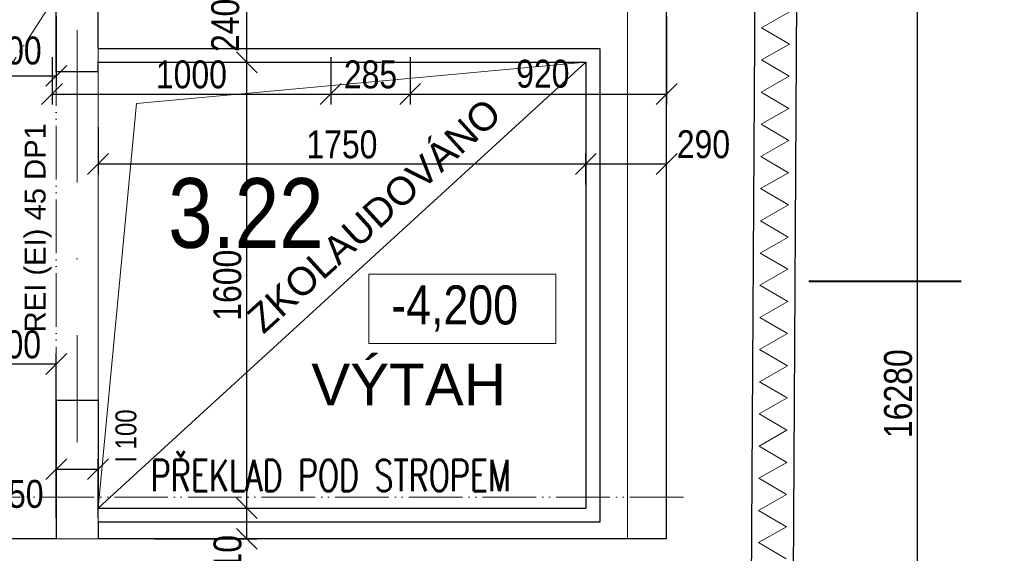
# Model space of a CAD drawing. Header units: millimetres. Extents: x -300958 to -108039, y 30118 to 292543.
# Tile 147 of 256: x -219364 to -215831, y 145718 to 147633. Entities that reach past the tile are written whole.
import ezdxf
from ezdxf.enums import TextEntityAlignment as Align

# ---------------------------------------------------------------- set-up
doc = ezdxf.new("R2010")
doc.units = ezdxf.units.MM
doc.header["$MEASUREMENT"] = 0
for name, pattern in [('ACAD_ISO05W100', [33, 24, -3, 0, -3, 0, -3]), ('DGN Style 4', [1094.119168, 546.717885, -273.358943, 0.683397, -273.358943]), ('DGN Style 6', [1299.821772, 0.683397, -273.358943, 478.37815, -273.358943, 0.683397, -273.358943])]:
    doc.linetypes.add(name, pattern=pattern)
doc.layers.get('0').update_dxf_attribs({"lineweight": 13})
doc.layers.get('Defpoints').update_dxf_attribs({"color": 3, "lineweight": 13})
for name, color, linetype, lineweight in [('dims', 7, 'Continuous', 9), ('dvere', 7, 'Continuous', 9), ('ETAPY', 7, 'Continuous', 0), ('Materiály', 1, 'Continuous', 13), ('navrh', 1, 'Continuous', 9), ('OCEL', 7, 'Continuous', 13), ('popis', 7, 'Continuous', 9), ('PSV', 7, 'Continuous', 13), ('rez', 7, 'Continuous', 13), ('rost', 6, 'Continuous', 0), ('schody', 7, 'Continuous', 13), ('tenka', 7, 'Continuous', 13), ('texts', 3, 'Continuous', 30), ('výškové kóty', 7, 'Continuous', 13), ('walls', 7, 'Continuous', 13)]:
    doc.layers.add(name, color=color, linetype=linetype, lineweight=lineweight)
doc.styles.add('GENERATED_STYLE_8', font='arial.ttf')
doc.styles.get("Standard").update_dxf_attribs({"font": 'txt.shx'})
doc.styles.add('STYLE-0', font='ARIALN.TTF')
doc.styles.add('Style-Arial', font='arial.ttf')
doc.dimstyles.new('arch', dxfattribs={"dimscale": 50, "dimtxt": 2.5, "dimasz": 2.5, "dimexe": 1.25, "dimexo": 0.9, "dimtad": 1, "dimdec": 0, "dimtxsty": 'STYLE-0', "dimblk": 'ARCHTICK', "dimcen": 2.5, "dimadec": 0, "dimazin": 0, "dimtfac": 1, "dimtdec": 0, "dimtmove": 2, "dimatfit": 3, "dimldrblk": 'ARCHTICK', "dimfxl": 0, "dimarcsym": 0})

# ---------------------------------------------------------------- blocks, each defined once
blk = doc.blocks.new('_ArchTick')
at = {"color": 0, "linetype": 'ByBlock', "flags": 128}
blk.add_lwpolyline([(-0.5, -0.5), (0.5, 0.5)], dxfattribs=at)
blk = doc.blocks.new('*D56')
at = {"layer": 'Defpoints', "color": 0, "linetype": 'Continuous'}
for p in [(-219082.6, 146020), (-219232.6, 145770), (-219082.6, 145770)]:
    blk.add_point(p, dxfattribs=at)
at = {"layer": 'dims', "color": 0, "linetype": 'Continuous', "lineweight": -2}
for p, q in [((-219232.6, 145845), (-219232.6, 146057.5)), ((-219082.6, 145845), (-219082.6, 146057.5)), ((-219232.6, 146020), (-219082.6, 146020))]:
    blk.add_line(p, q, dxfattribs=at)
at = {"layer": 'dims', "color": 0, "linetype": 'Continuous', "lineweight": -2, "xscale": 75, "yscale": 75, "zscale": 75, "rotation": 180}
blk.add_blockref('_ArchTick', (-219232.6, 146020), dxfattribs=at)
at = {"layer": 'dims', "color": 0, "linetype": 'Continuous', "lineweight": -2, "xscale": 75, "yscale": 75, "zscale": 75}
blk.add_blockref('_ArchTick', (-219082.6, 146020), dxfattribs=at)
at = {"layer": 'dims', "color": 0, "linetype": 'Continuous', "insert": (-219373.7, 145930.6), "char_height": 100, "attachment_point": 5, "style": 'STYLE-0'}
blk.add_mtext('150', dxfattribs=at)
blk = doc.blocks.new('*D59')
at = {"layer": 'Defpoints', "color": 0, "linetype": 'Continuous'}
for p in [(-219082.6, 147322.2), (-217332.6, 147116.1), (-217332.6, 147115.1)]:
    blk.add_point(p, dxfattribs=at)
at = {"layer": 'dims', "color": 0, "linetype": 'Continuous', "lineweight": -2}
for p, q in [((-219082.6, 147247.2), (-219082.6, 147077.6)), ((-219082.6, 147115.1), (-217332.6, 147115.1)), ((-217332.6, 147041.1), (-217332.6, 147077.6))]:
    blk.add_line(p, q, dxfattribs=at)
at = {"layer": 'dims', "color": 0, "linetype": 'Continuous', "lineweight": -2, "xscale": 75, "yscale": 75, "zscale": 75, "rotation": 180}
blk.add_blockref('_ArchTick', (-219082.6, 147115.1), dxfattribs=at)
at = {"layer": 'dims', "color": 0, "linetype": 'Continuous', "lineweight": -2, "xscale": 75, "yscale": 75, "zscale": 75}
blk.add_blockref('_ArchTick', (-217332.6, 147115.1), dxfattribs=at)
at = {"layer": 'dims', "color": 0, "linetype": 'Continuous', "insert": (-218207.6, 147184.9), "char_height": 100, "attachment_point": 5, "style": 'STYLE-0'}
blk.add_mtext('1750', dxfattribs=at)
blk = doc.blocks.new('*D60')
at = {"layer": 'Defpoints', "color": 0, "linetype": 'Continuous'}
for p in [(-219247.6, 147573.2), (-218247.6, 147366.1), (-218247.6, 147366.1)]:
    blk.add_point(p, dxfattribs=at)
at = {"layer": 'dims', "color": 0, "linetype": 'Continuous', "lineweight": -2}
for p, q in [((-219247.6, 147498.2), (-219247.6, 147328.6)), ((-218247.6, 147441.1), (-218247.6, 147403.6)), ((-219247.6, 147366.1), (-218247.6, 147366.1))]:
    blk.add_line(p, q, dxfattribs=at)
at = {"layer": 'dims', "color": 0, "linetype": 'Continuous', "lineweight": -2, "xscale": 75, "yscale": 75, "zscale": 75, "rotation": 180}
blk.add_blockref('_ArchTick', (-219247.6, 147366.1), dxfattribs=at)
at = {"layer": 'dims', "color": 0, "linetype": 'Continuous', "lineweight": -2, "xscale": 75, "yscale": 75, "zscale": 75}
blk.add_blockref('_ArchTick', (-218247.6, 147366.1), dxfattribs=at)
at = {"layer": 'dims', "color": 0, "linetype": 'Continuous', "insert": (-218747.6, 147435.9), "char_height": 100, "attachment_point": 5, "style": 'STYLE-0'}
blk.add_mtext('1000', dxfattribs=at)
blk = doc.blocks.new('*D61')
at = {"layer": 'Defpoints', "color": 0, "linetype": 'Continuous'}
for p in [(-218247.6, 147573.2), (-217962.6, 147366.1), (-217962.6, 147366.1)]:
    blk.add_point(p, dxfattribs=at)
at = {"layer": 'dims', "color": 0, "linetype": 'Continuous', "lineweight": -2}
for p, q in [((-218247.6, 147498.2), (-218247.6, 147328.6)), ((-217962.6, 147441.1), (-217962.6, 147403.6)), ((-218247.6, 147366.1), (-217962.6, 147366.1))]:
    blk.add_line(p, q, dxfattribs=at)
at = {"layer": 'dims', "color": 0, "linetype": 'Continuous', "lineweight": -2, "xscale": 75, "yscale": 75, "zscale": 75, "rotation": 180}
blk.add_blockref('_ArchTick', (-218247.6, 147366.1), dxfattribs=at)
at = {"layer": 'dims', "color": 0, "linetype": 'Continuous', "lineweight": -2, "xscale": 75, "yscale": 75, "zscale": 75}
blk.add_blockref('_ArchTick', (-217962.6, 147366.1), dxfattribs=at)
at = {"layer": 'dims', "color": 0, "linetype": 'Continuous', "insert": (-218105.1, 147435.9), "char_height": 100, "attachment_point": 5, "style": 'STYLE-0'}
blk.add_mtext('285', dxfattribs=at)
blk = doc.blocks.new('*D62')
at = {"layer": 'Defpoints', "color": 0, "linetype": 'Continuous'}
for p in [(-217042.6, 147720), (-217962.6, 147573.2), (-217042.6, 147366.1)]:
    blk.add_point(p, dxfattribs=at)
at = {"layer": 'dims', "color": 0, "linetype": 'Continuous', "lineweight": -2}
for p, q in [((-217042.6, 147645), (-217042.6, 147328.6)), ((-217962.6, 147498.2), (-217962.6, 147328.6)), ((-217962.6, 147366.1), (-217042.6, 147366.1))]:
    blk.add_line(p, q, dxfattribs=at)
at = {"layer": 'dims', "color": 0, "linetype": 'Continuous', "lineweight": -2, "xscale": 75, "yscale": 75, "zscale": 75, "rotation": 180}
blk.add_blockref('_ArchTick', (-217962.6, 147366.1), dxfattribs=at)
at = {"layer": 'dims', "color": 0, "linetype": 'Continuous', "lineweight": -2, "xscale": 75, "yscale": 75, "zscale": 75}
blk.add_blockref('_ArchTick', (-217042.6, 147366.1), dxfattribs=at)
at = {"layer": 'dims', "color": 0, "linetype": 'Continuous', "insert": (-217486.8, 147438.4), "char_height": 100, "attachment_point": 5, "style": 'STYLE-0'}
blk.add_mtext('920', dxfattribs=at)
blk = doc.blocks.new('*D75')
at = {"layer": 'Defpoints', "color": 0, "linetype": 'Continuous'}
for p in [(-219532.6, 146397.3), (-219232.6, 145920), (-219532.6, 145770)]:
    blk.add_point(p, dxfattribs=at)
at = {"layer": 'dims', "color": 0, "linetype": 'Continuous', "lineweight": -2}
for p, q in [((-219532.6, 145845), (-219532.6, 146434.8)), ((-219232.6, 145995), (-219232.6, 146434.8)), ((-219232.6, 146397.3), (-219532.6, 146397.3))]:
    blk.add_line(p, q, dxfattribs=at)
at = {"layer": 'dims', "color": 0, "linetype": 'Continuous', "lineweight": -2, "xscale": 75, "yscale": 75, "zscale": 75, "rotation": 180}
blk.add_blockref('_ArchTick', (-219532.6, 146397.3), dxfattribs=at)
at = {"layer": 'dims', "color": 0, "linetype": 'Continuous', "lineweight": -2, "xscale": 75, "yscale": 75, "zscale": 75}
blk.add_blockref('_ArchTick', (-219232.6, 146397.3), dxfattribs=at)
at = {"layer": 'dims', "color": 0, "linetype": 'Continuous', "insert": (-219382.6, 146467.2), "char_height": 100, "attachment_point": 5, "style": 'STYLE-0'}
blk.add_mtext('300', dxfattribs=at)
blk = doc.blocks.new('*D77')
at = {"layer": 'Defpoints', "color": 0, "linetype": 'Continuous'}
for p in [(-219082.6, 145880), (-218548.6, 145880), (-218954.7, 145770)]:
    blk.add_point(p, dxfattribs=at)
at = {"layer": 'dims', "color": 0, "linetype": 'Continuous', "lineweight": -2}
for p, q in [((-219007.6, 145880), (-218511.1, 145880)), ((-218548.6, 145770), (-218548.6, 145880)), ((-218879.7, 145770), (-218511.1, 145770))]:
    blk.add_line(p, q, dxfattribs=at)
at = {"layer": 'dims', "color": 0, "linetype": 'Continuous', "lineweight": -2, "xscale": 75, "yscale": 75, "zscale": 75}
for p, rotation in [((-218548.6, 145880), 90), ((-218548.6, 145770), 270)]:
    blk.add_blockref('_ArchTick', p, dxfattribs=dict(at, rotation=rotation))
at = {"layer": 'dims', "color": 0, "linetype": 'Continuous', "insert": (-218617.5, 145688.4), "char_height": 100, "attachment_point": 5, "rotation": 90, "style": 'STYLE-0'}
blk.add_mtext('110', dxfattribs=at)
blk = doc.blocks.new('*D87')
at = {"layer": 'Defpoints', "color": 0, "linetype": 'Continuous'}
for p in [(-217042.6, 147115.1), (-217332.6, 146975.1), (-217042.6, 146865.1)]:
    blk.add_point(p, dxfattribs=at)
at = {"layer": 'dims', "color": 0, "linetype": 'Continuous', "lineweight": -2}
for p, q in [((-217332.6, 147050.1), (-217332.6, 147152.6)), ((-217042.6, 146940.1), (-217042.6, 147152.6)), ((-217332.6, 147115.1), (-217042.6, 147115.1))]:
    blk.add_line(p, q, dxfattribs=at)
at = {"layer": 'dims', "color": 0, "linetype": 'Continuous', "lineweight": -2, "xscale": 75, "yscale": 75, "zscale": 75, "rotation": 180}
blk.add_blockref('_ArchTick', (-217332.6, 147115.1), dxfattribs=at)
at = {"layer": 'dims', "color": 0, "linetype": 'Continuous', "lineweight": -2, "xscale": 75, "yscale": 75, "zscale": 75}
blk.add_blockref('_ArchTick', (-217042.6, 147115.1), dxfattribs=at)
at = {"layer": 'dims', "color": 0, "linetype": 'Continuous', "insert": (-216910.4, 147185.4), "char_height": 100, "attachment_point": 5, "style": 'STYLE-0'}
blk.add_mtext('290', dxfattribs=at)
blk = doc.blocks.new('*D88')
at = {"layer": 'Defpoints', "color": 0, "linetype": 'Continuous'}
for p in [(-219082.6, 147480), (-218548.6, 147480), (-219082.6, 145880)]:
    blk.add_point(p, dxfattribs=at)
at = {"layer": 'dims', "color": 0, "linetype": 'Continuous', "lineweight": -2}
for p, q in [((-219007.6, 147480), (-218511.1, 147480)), ((-218548.6, 145880), (-218548.6, 147480)), ((-219007.6, 145880), (-218511.1, 145880))]:
    blk.add_line(p, q, dxfattribs=at)
at = {"layer": 'dims', "color": 0, "linetype": 'Continuous', "lineweight": -2, "xscale": 75, "yscale": 75, "zscale": 75}
for p, rotation in [((-218548.6, 147480), 90), ((-218548.6, 145880), 270)]:
    blk.add_blockref('_ArchTick', p, dxfattribs=dict(at, rotation=rotation))
at = {"layer": 'dims', "color": 0, "linetype": 'Continuous', "insert": (-218618.4, 146680), "char_height": 100, "attachment_point": 5, "rotation": 90, "style": 'STYLE-0'}
blk.add_mtext('1600', dxfattribs=at)
blk = doc.blocks.new('*D89')
at = {"layer": 'Defpoints', "color": 0, "linetype": 'Continuous'}
for p in [(-218887.2, 147720), (-218548.6, 147720), (-219082.6, 147480)]:
    blk.add_point(p, dxfattribs=at)
at = {"layer": 'dims', "color": 0, "linetype": 'Continuous', "lineweight": -2}
for p, q in [((-218812.2, 147720), (-218511.1, 147720)), ((-218548.6, 147480), (-218548.6, 147720)), ((-219007.6, 147480), (-218511.1, 147480))]:
    blk.add_line(p, q, dxfattribs=at)
at = {"layer": 'dims', "color": 0, "linetype": 'Continuous', "lineweight": -2, "xscale": 75, "yscale": 75, "zscale": 75}
for p, rotation in [((-218548.6, 147720), 90), ((-218548.6, 147480), 270)]:
    blk.add_blockref('_ArchTick', p, dxfattribs=dict(at, rotation=rotation))
at = {"layer": 'dims', "color": 0, "linetype": 'Continuous', "insert": (-218625.7, 147612.4), "char_height": 100, "attachment_point": 5, "rotation": 90, "style": 'STYLE-0'}
blk.add_mtext('240', dxfattribs=at)
blk = doc.blocks.new('*D473')
at = {"layer": 'Defpoints', "color": 0, "linetype": 'Continuous'}
for p in [(-216682, 154820), (-216142.1, 154820), (-216682, 138540)]:
    blk.add_point(p, dxfattribs=at)
at = {"layer": 'dims', "color": 0, "linetype": 'Continuous', "lineweight": -2}
for p, q in [((-216607, 154820), (-216104.6, 154820)), ((-216142.1, 138540), (-216142.1, 154820)), ((-216607, 138540), (-216104.6, 138540))]:
    blk.add_line(p, q, dxfattribs=at)
at = {"layer": 'dims', "color": 0, "linetype": 'Continuous', "lineweight": -2, "xscale": 75, "yscale": 75, "zscale": 75}
for p, rotation in [((-216142.1, 154820), 90), ((-216142.1, 138540), 270)]:
    blk.add_blockref('_ArchTick', p, dxfattribs=dict(at, rotation=rotation))
at = {"layer": 'dims', "color": 0, "linetype": 'Continuous', "insert": (-216211.9, 146290.9), "char_height": 100, "attachment_point": 5, "rotation": 90, "style": 'STYLE-0'}
blk.add_mtext('16280', dxfattribs=at)
blk = doc.blocks.new('*U48')
at = {"layer": 'rez', "linetype": 'DGN Style 4', "lineweight": 40}
blk.add_line((-376.1, 573.9), (-376.1, -573.9), dxfattribs=at)
at = {"layer": 'rez', "linetype": 'Continuous', "lineweight": 0, "flags": 128}
blk.add_lwpolyline([(-376.1, -573.9), (376.1, -573.9), (146.2, -463.7)], dxfattribs=at)
blk = doc.blocks.new('*D1700')
at = {"layer": 'Defpoints', "color": 0, "linetype": 'Continuous'}
for p in [(-219532.6, 147720), (-219232.6, 147720), (-219232.6, 147431.2)]:
    blk.add_point(p, dxfattribs=at)
at = {"layer": 'dims', "color": 0, "linetype": 'Continuous', "lineweight": -2}
for p, q in [((-219532.6, 147645), (-219532.6, 147393.7)), ((-219232.6, 147645), (-219232.6, 147393.7)), ((-219532.6, 147431.2), (-219232.6, 147431.2))]:
    blk.add_line(p, q, dxfattribs=at)
at = {"layer": 'dims', "color": 0, "linetype": 'Continuous', "lineweight": -2, "xscale": 75, "yscale": 75, "zscale": 75, "rotation": 180}
blk.add_blockref('_ArchTick', (-219532.6, 147431.2), dxfattribs=at)
at = {"layer": 'dims', "color": 0, "linetype": 'Continuous', "lineweight": -2, "xscale": 75, "yscale": 75, "zscale": 75}
blk.add_blockref('_ArchTick', (-219232.6, 147431.2), dxfattribs=at)
at = {"layer": 'dims', "color": 0, "linetype": 'Continuous', "insert": (-219380.5, 147521.6), "char_height": 100, "attachment_point": 5, "style": 'STYLE-0'}
blk.add_mtext('300', dxfattribs=at)

msp = doc.modelspace()

# ---------------------------------------------------------------- linework, layer by layer
at = {"layer": 'dvere', "linetype": 'ACAD_ISO05W100', "ltscale": 8}
msp.add_line((-219232.6, 146267), (-219232.6, 147447), dxfattribs=at)
at = {"layer": 'dvere', "linetype": 'DGN Style 6'}
msp.add_line((-219082.6, 146267), (-219082.6, 147447), dxfattribs=at)
at = {"layer": 'Materiály', "linetype": 'Continuous', "flags": 128}
for points in [[(-216602.3, 147545.5), (-216701.9, 147603.9), (-216601.6, 147661)], [(-216613.6, 145698), (-216713.3, 145756.4), (-216612.9, 145813.5), (-216712.6, 145871.8), (-216612.2, 145929), (-216711.8, 145987.3), (-216611.5, 146044.4), (-216711.1, 146102.8), (-216610.8, 146159.9), (-216710.4, 146218.2), (-216610.1, 146275.4), (-216709.7, 146333.7), (-216609.4, 146390.8), (-216709, 146449.2), (-216608.7, 146506.3), (-216708.3, 146564.7), (-216607.9, 146621.8), (-216707.6, 146680.1), (-216607.2, 146737.2), (-216706.9, 146795.6), (-216606.5, 146852.7), (-216706.2, 146911.1), (-216605.8, 146968.2), (-216705.5, 147026.5), (-216605.1, 147083.6), (-216704.8, 147142), (-216604.4, 147199.1), (-216704, 147257.5), (-216603.7, 147314.6), (-216703.3, 147372.9), (-216603, 147430), (-216702.6, 147488.4), (-216602.3, 147545.5), (-216602.3, 147545.5)]]:
    msp.add_lwpolyline(points, dxfattribs=at)
at = {"layer": 'navrh', "linetype": 'Continuous', "lineweight": 30}
msp.add_line((-216532.6, 154820), (-216632.6, 138539.1), dxfattribs=at)
at = {"layer": 'OCEL', "linetype": 'DGN Style 4'}
msp.add_line((-219157.6, 147595), (-219157.6, 146117), dxfattribs=at)
at = {"layer": 'rost', "linetype": 'ACAD_ISO05W100', "lineweight": 0, "ltscale": 8}
msp.add_line((-219232.6, 147720), (-220492.6, 145770), dxfattribs=at)
at = {"layer": 'schody', "linetype": 'Continuous', "lineweight": 0}
msp.add_line((-217332.6, 145880), (-217332.6, 147480), dxfattribs=at)
at = {"layer": 'schody', "linetype": 'Continuous', "lineweight": 0, "flags": 128}
msp.add_lwpolyline([(-219082.6, 145880), (-218944.6, 147332.2), (-217332.6, 147480)], dxfattribs=at)
at = {"layer": 'tenka'}
msp.add_line((-217182.6, 145770), (-217182.6, 147720), dxfattribs=at)
at = {"layer": 'tenka', "linetype": 'Continuous'}
for p, q in [((-219082.6, 147480), (-219082.6, 147530)), ((-219082.6, 146267), (-219082.6, 147447)), ((-219082.6, 145880), (-219082.6, 145830)), ((-219082.6, 145770), (-219232.6, 145770))]:
    msp.add_line(p, q, dxfattribs=at)
at = {"layer": 'tenka', "linetype": 'ACAD_ISO05W100', "ltscale": 8, "flags": 128}
msp.add_lwpolyline([(-216982.6, 145920), (-220472.6, 145920), (-220472.6, 145770)], dxfattribs=at)
at = {"layer": 'výškové kóty', "linetype": 'Continuous', "lineweight": 0, "flags": 128}
msp.add_lwpolyline([(-218111.1, 146720.2), (-217440.3, 146720.2), (-217440.3, 146470.7), (-218111.1, 146470.7)], close=True, dxfattribs=at)
at = {"layer": 'walls', "linetype": 'Continuous', "lineweight": 30}
for p, q in [((-219232.6, 147447), (-219232.6, 147720)), ((-219082.6, 147530), (-219082.6, 147720)), ((-217042.6, 145770), (-217042.6, 147720)), ((-219082.6, 147447), (-219082.6, 147480)), ((-219082.6, 147480), (-217332.6, 147480)), ((-219082.6, 145880), (-217332.6, 147480)), ((-217332.6, 147480), (-217332.6, 145880)), ((-219232.6, 147447), (-219082.6, 147447)), ((-219232.6, 146267), (-219082.6, 146267)), ((-219232.6, 146267), (-219232.6, 145770)), ((-219082.6, 146267), (-219082.6, 145880)), ((-219082.6, 145880), (-217332.6, 145880)), ((-219082.6, 145830), (-219082.6, 145770)), ((-219232.6, 145770), (-219532.6, 145770))]:
    msp.add_line(p, q, dxfattribs=at)
at = {"layer": 'walls', "linetype": 'Continuous', "lineweight": 30, "flags": 128}
for points in [[(-219112.6, 154820), (-216682.6, 154820), (-216782.6, 138540), (-217237.6, 138540)], [(-219082.6, 147530), (-217282.6, 147530), (-217282.6, 145830), (-219082.6, 145830)], [(-217042.6, 145770), (-219082.6, 145770)], [(-217182.6, 145770), (-217982.6, 145770)], [(-217182.6, 145770), (-217982.6, 145770)]]:
    msp.add_lwpolyline(points, dxfattribs=at)

# ---------------------------------------------------------------- block references
at = {"layer": 'rez', "linetype": 'DGN Style 4', "lineweight": 40, "rotation": 90}
msp.add_blockref('*U48', (-215958.7, 147071.1), dxfattribs=at)

# ---------------------------------------------------------------- texts
at = {"layer": 'ETAPY', "linetype": 'Continuous', "lineweight": 30, "insert": (-218556.8, 146575.9), "char_height": 100, "width": 1917.071, "attachment_point": 1, "rotation": 42.249, "style": 'GENERATED_STYLE_8'}
msp.add_mtext('\\A1;ZKOLAUDOVÁNO', dxfattribs=at)
at = {"layer": 'OCEL', "linetype": 'Continuous', "style": 'STYLE-0'}
msp.add_text('I 100', height=75, rotation=90, dxfattribs=at).set_placement((-218982.7, 146138.9), align=Align.MIDDLE_CENTER)
at = {"layer": 'popis', "linetype": 'Continuous', "lineweight": 0, "insert": (-218317.6, 146398.6), "char_height": 150, "width": 1303.837, "attachment_point": 1, "style": 'GENERATED_STYLE_8'}
msp.add_mtext('VÝTAH', dxfattribs=at)
at = {"layer": 'popis', "linetype": 'Continuous', "insert": (-218893.6, 145997.1), "char_height": 112, "attachment_point": 4, "rotation": 0.0012, "line_spacing_factor": 0.765173, "style": 'Style-Arial'}
msp.add_mtext('{\\Fromans|c0;\\W0.71429;P\\Fromans|c238;Ř\\Fromans|c0;EKLAD POD STROPEM}', dxfattribs=at)
at = {"layer": 'PSV', "linetype": 'Continuous', "lineweight": 0, "insert": (-219297.3, 146886.2), "char_height": 75, "attachment_point": 5, "rotation": 90, "line_spacing_factor": 0.72871, "style": 'STYLE-0'}
msp.add_mtext('\\fArial|b0|i0|c238|p39;REI (EI) 45 DP1 ', dxfattribs=at)
at = {"layer": 'texts', "linetype": 'Continuous', "lineweight": 0, "insert": (-218552.1, 146937.4), "char_height": 250, "width": 788.673, "attachment_point": 5}
msp.add_mtext('{\\fArial Narrow|b0|i0|c238|p39;3.22}', dxfattribs=at)
at = {"layer": 'výškové kóty', "linetype": 'Continuous', "lineweight": 0, "insert": (-218030.5, 146679.3), "char_height": 140, "width": 1046.843, "attachment_point": 1, "style": 'STYLE-0'}
msp.add_mtext('-4,200', dxfattribs=at)

# ---------------------------------------------------------------- dimensions: what is measured, and where the dimension line sits
at = {"layer": 'dims', "linetype": 'Continuous'}
for base, p1, p2, picture, middle in [((-216142.1, 154820), (-216682, 138540), (-216682, 154820), '*D473', (-216211.9, 146290.9)), ((-218548.6, 147720), (-219082.6, 147480), (-218887.2, 147720), '*D89', (-218625.7, 147612.4)), ((-218548.6, 145880), (-218954.7, 145770), (-219082.6, 145880), '*D77', (-218617.5, 145688.4))]:
    dim = msp.add_linear_dim(base=base, p1=p1, p2=p2, angle=90, dimstyle='arch', override={"dimtxt": 2, "dimasz": 1.5, "dimexe": 0.75, "dimexo": 1.5, "dimgap": 0.375, "dimcen": 0.05}, dxfattribs=at)
    dim.commit()
    dim.dimension.update_dxf_attribs({"geometry": picture, "text_midpoint": middle, "dimtype": 160})
for base, p1, p2, picture, middle in [((-219232.6, 147431.2), (-219532.6, 147720), (-219232.6, 147720), '*D1700', (-219380.5, 147521.6)), ((-217042.6, 147366.1), (-217962.6, 147573.2), (-217042.6, 147720), '*D62', (-217486.8, 147438.4)), ((-217042.6, 147115.1), (-217332.6, 146975.1), (-217042.6, 146865.1), '*D87', (-216910.4, 147185.4)), ((-219082.6, 146020), (-219232.6, 145770), (-219082.6, 145770), '*D56', (-219373.7, 145930.6))]:
    dim = msp.add_linear_dim(base=base, p1=p1, p2=p2, dimstyle='arch', override={"dimtxt": 2, "dimasz": 1.5, "dimexe": 0.75, "dimexo": 1.5, "dimgap": 0.375, "dimcen": 0.05}, dxfattribs=at)
    dim.commit()
    dim.dimension.update_dxf_attribs({"geometry": picture, "text_midpoint": middle, "dimtype": 160})
for base, p1, p2, picture, middle in [((-218247.6, 147366.1), (-219247.6, 147573.2), (-218247.6, 147366.1), '*D60', (-218747.6, 147435.9)), ((-217962.6, 147366.1), (-218247.6, 147573.2), (-217962.6, 147366.1), '*D61', (-218105.1, 147435.9)), ((-217332.6, 147115.1), (-219082.6, 147322.2), (-217332.6, 147116.1), '*D59', (-218207.6, 147184.9))]:
    dim = msp.add_linear_dim(base=base, p1=p1, p2=p2, dimstyle='arch', override={"dimtxt": 2, "dimasz": 1.5, "dimexe": 0.75, "dimexo": 1.5, "dimgap": 0.375, "dimcen": 0.05}, dxfattribs=at)
    dim.commit()
    dim.dimension.update_dxf_attribs({"geometry": picture, "text_midpoint": middle})
for base, p1, p2, angle, picture, middle in [((-218548.6, 147480), (-219082.6, 145880), (-219082.6, 147480), 90, '*D88', (-218618.4, 146680)), ((-219532.6, 146397.3), (-219232.6, 145920), (-219532.6, 145770), 180, '*D75', (-219382.6, 146467.2))]:
    dim = msp.add_linear_dim(base=base, p1=p1, p2=p2, angle=angle, dimstyle='arch', override={"dimtxt": 2, "dimasz": 1.5, "dimexe": 0.75, "dimexo": 1.5, "dimgap": 0.375, "dimcen": 0.05}, dxfattribs=at)
    dim.commit()
    dim.dimension.update_dxf_attribs({"geometry": picture, "text_midpoint": middle})

doc.saveas('drawing.dxf')
